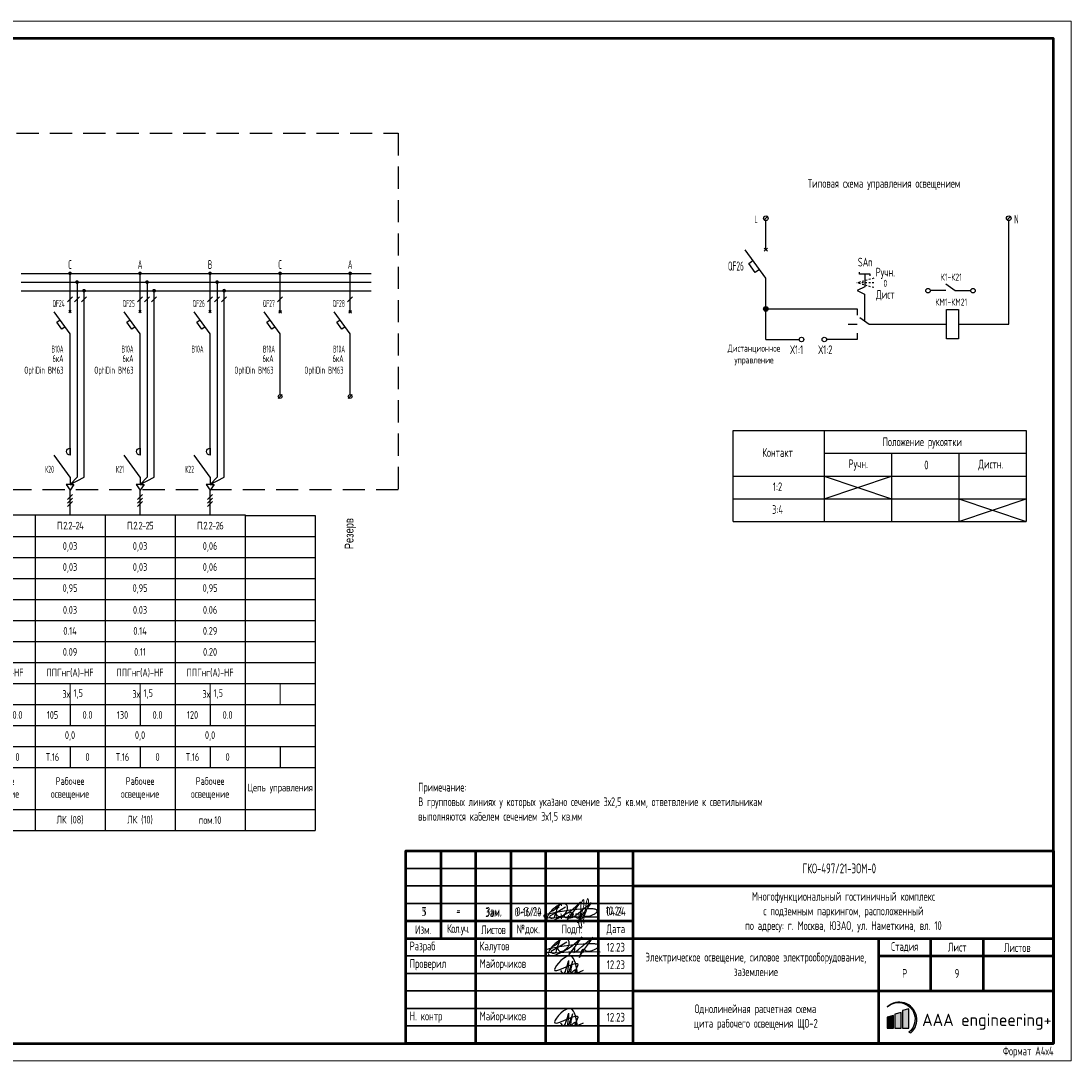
# Model space of a CAD drawing. Header units: millimetres. Extents: x -101899 to 582947, y -77476 to 345289.
# Tile 19 of 100: x 143318 to 173306, y -11013 to 18687. Entities that reach past the tile are written whole.
import ezdxf
from ezdxf.enums import TextEntityAlignment as Align

# ---------------------------------------------------------------- set-up
doc = ezdxf.new("R2010")
doc.units = ezdxf.units.MM
doc.linetypes.add('Пунктир', pattern=[100, 50, -50])
doc.linetypes.add('штриховая2', pattern=[9.525, 6.35, -3.175])
doc.layers.get('Defpoints').update_dxf_attribs({"color": 253})
for name, color, linetype, lineweight in [('$_ЭОМ_Текст', 7, 'Continuous', 9), ('текст', 7, 'Continuous', 20), ('ФОРМАТ', 7, 'Continuous', 18)]:
    doc.layers.add(name, color=color, linetype=linetype, lineweight=lineweight)
doc.layers.add('A-____-NOTE-TEXT', color=5, linetype='Continuous', lineweight=5, true_color=0x0000ff)
doc.layers.add('pecat', color=7, linetype='Continuous')
doc.styles.add('$_Electrical_gost', font='cs_gost2304.shx', dxfattribs={"width": 0.8})
doc.styles.add('1-125', font='Fokad_u.shx', dxfattribs={"width": 0.8, "height": 250})
doc.styles.add('Electrical_gost', font='cs_gost2304.shx', dxfattribs={"height": 250})
doc.styles.add('ЕСКД', font='cs_gost2304.shx', dxfattribs={"oblique": 15, "height": 2.5})
doc.styles.add('ЭН', font='GOST_Common.ttf')

# ---------------------------------------------------------------- blocks, each defined once
blk = doc.blocks.new('А.Майорчиков')
at = {"layer": 'pecat', "color": 0, "linetype": 'ByBlock', "lineweight": -2}
for points in [[(9.15, 0.19), (6.53, 5.2), (2.48, 0.9), (9.34, 2.54), (8.41, 0.28), (10.98, 0.93)], [(4.13, 0.87), (4.88, 0.03), (6.46, 3.37), (6.66, 3.84)], [(7.72, 3.61), (6.35, 0.21), (6.57, 3.01), (6.66, 3.84)], [(7.72, 3.61), (7.56, 0.35), (8.6, 1.07), (9.07, 0.08), (9.15, 0.19)]]:
    blk.add_spline(points, degree=3, dxfattribs=at)
blk = doc.blocks.new('Штамп 3')
at = {"true_color": 0x504d51}
h = blk.add_hatch(color=251, dxfattribs=at)
h.dxf.hatch_style = 1
h.paths.add_polyline_path([(137.54, 10.47, -1.033512), (143.66, 3.22), (144.25, 3.04, 1.014927)])
at = {"true_color": 0x139b48}
h = blk.add_hatch(color=114, dxfattribs=at)
h.dxf.hatch_style = 1
h.paths.add_polyline_path([(143.68, 9.85), (141.83, 9.38), (141.83, 4.41), (143.68, 4.41)])
at = {"true_color": 0x504d51}
h = blk.add_hatch(color=251, dxfattribs=at)
h.dxf.hatch_style = 1
h.paths.add_polyline_path([(139.35, 8.01), (137.5, 7.53), (137.5, 4.41), (139.35, 4.41)])
at = {"true_color": 0x4b2401}
h = blk.add_hatch(color=38, dxfattribs=at)
h.dxf.hatch_style = 1
h.paths.add_polyline_path([(141.51, 8.85), (139.66, 8.38), (139.66, 4.41), (141.51, 4.41)])
at = {"linetype": 'ByBlock', "lineweight": 25}
blk.add_line((135, 0), (135, 0), dxfattribs=at)
at = {"color": 5, "ltscale": 100}
for points in [[(43.28, 27.38, 0.103904), (43.61, 26.69, 0.235071), (44.38, 26.28, 0.161521), (45.57, 26.81, 0.128808), (46.54, 27.99, 0.085182), (46.66, 28.82, 0.175378), (46.38, 29.61, 0.191596), (45.16, 29.94, 0.119018), (43.97, 29.48, 0.027118), (42.7, 28.54, 0.092445), (41.23, 26.84, 0.062634), (40.74, 25.89, 0.335684), (40.97, 25.21, 0.174698), (42.44, 25.15), (44.15, 25.89, 0.034647), (46.69, 27.31), (47.64, 28), (48.92, 29.08), (50.31, 30.49), (47.42, 26.46), (46.54, 25.39), (48.03, 27.11, -0.763325), (48.26, 27.01, -0.065177), (48.21, 26.72), (48.01, 26.02, 0.052351), (49.3, 26.83), (50.32, 27.69, 0.026697), (51.22, 28.47), (52.49, 29.48), (53.41, 30.32), (52.14, 28.45), (50.92, 26.96), (50.06, 25.73), (49.59, 24.51), (50.42, 26.7, -0.553862), (51.03, 26.84, 0.092612), (51.49, 26.49, 0.087518), (52.39, 26.36, 0.069253), (53.77, 26.75), (54.45, 27.11, 0.092964), (55.08, 27.61, 0.484334), (54.76, 28.29, 0.050486), (53.71, 28.47, 0.039715), (52.14, 28.45), (49.26, 28.25), (47.98, 28.16), (43.93, 27.58), (40.97, 26.99), (40.04, 26.73, 0.32462), (39.87, 26.35, 0.275801), (40.35, 26.05), (42.4, 25.92), (46.49, 26.17), (48.37, 26.19), (50.82, 26.22), (52.6, 26.25), (55.53, 26.2)], [(41.88, 27.72, 0.186939), (44.01, 29.4, 0.016559), (42.83, 26.04, -0.458633), (41.69, 25.89, -0.463695), (41.8, 26.56), (43.59, 27.58), (46.05, 29.06)]]:
    blk.add_lwpolyline(points, format="xyb", dxfattribs=at)
at = {"color": 251, "true_color": 0x504d51}
blk.add_lwpolyline([(137.54, 10.47, -1.033512), (143.66, 3.22), (144.25, 3.04, 1.014927), (137.54, 10.47)], format="xyb", dxfattribs=at)
at = {"color": 114, "true_color": 0x139b48}
blk.add_lwpolyline([(141.83, 4.41), (143.68, 4.41), (143.68, 9.85), (141.83, 9.38)], close=True, dxfattribs=at)
at = {"color": 251, "true_color": 0x504d51}
blk.add_lwpolyline([(137.5, 4.41), (139.35, 4.41), (139.35, 8.01), (137.5, 7.53)], close=True, dxfattribs=at)
at = {"color": 38, "true_color": 0x4b2401}
blk.add_lwpolyline([(139.66, 4.41), (141.51, 4.41), (141.51, 8.85), (139.66, 8.38)], close=True, dxfattribs=at)
at = {"layer": 'A-____-NOTE-TEXT'}
for points, knots in [([(44.53, 39.28), (44.49, 39.43), (44.4, 39.78), (44.11, 39.68), (43.84, 39.45), (43.63, 39.23), (43.58, 38.99), (43.67, 38.54), (43.83, 38.88), (43.61, 39.2), (43.45, 39.01), (43.3, 38.55), (43.18, 38.23), (43.08, 37.93), (43.03, 37.52), (42.98, 37.09), (42.91, 36.62), (42.96, 36.22), (43.17, 35.89), (43.48, 35.7), (43.74, 35.95), (43.88, 36.08)], [0, 0, 0, 0, 0.00156145, 0.00237391, 0.00318637, 0.00426225, 0.00533812, 0.00576408, 0.00720477, 0.00786618, 0.00889718, 0.00992817, 0.01103358, 0.01213898, 0.01353242, 0.01492586, 0.01652142, 0.01811698, 0.01894265, 0.01976832, 0.02164005, 0.02164005, 0.02164005, 0.02164005]), ([(48.75, 37.09), (48.7, 37.05), (48.57, 36.95), (48.63, 36.52), (48.59, 36.03), (49.14, 35.51), (49.57, 35.95), (49.51, 36.46), (49.47, 37.89), (49.46, 36.19), (49.63, 35.67), (49.68, 35.38), (49.27, 35.28), (50.23, 36.8), (50.37, 37.75), (50.97, 39.29), (50.92, 41.89), (49.94, 39.75), (50.01, 38.17), (49.88, 35.84), (50.17, 34.09), (50.27, 33.12), (49.99, 32.66), (49.36, 34.06), (49.38, 34.61), (49.34, 35.4), (50.05, 35.34), (50.78, 36.08), (51.39, 37.28), (51.82, 38.53), (52.18, 39.71), (52.33, 40.51), (51.91, 41.77), (51.4, 38.97), (51.25, 37.73), (50.74, 35.55), (50.86, 34.63), (50.91, 34.28)], [0, 0, 0, 0, 0.171393, 0.462094, 1.155737, 1.720369, 2.134476, 2.581555, 3.413728, 4.727463, 4.955197, 5.268252, 5.386123, 5.974734, 8.275816, 9.709852, 11.379458, 12.738559, 14.08585, 16.758326, 19.400492, 19.4584, 19.701898, 20.658885, 22.005926, 22.211787, 22.746414, 23.520346, 25.302356, 26.708962, 27.532365, 28.93512, 29.430518, 30.452004, 33.845551, 35.598043, 36.6598, 36.6598, 36.6598, 36.6598]), ([(44.33, 37.12), (44.34, 36.99), (44.39, 36.61), (44.46, 36.08), (44.5, 35.72), (44.52, 35.51), (44.45, 35.73), (44.39, 36.07), (44.41, 36.29), (44.58, 36.24), (44.82, 36.11), (45.03, 36.08), (45.22, 36.26), (45.35, 36.56), (45.44, 36.91), (45.38, 36.75), (45.33, 36.42), (45.33, 36.24), (45.46, 36.06), (45.66, 35.94), (45.87, 35.9), (46.09, 35.95), (46.27, 36.07), (46.39, 36.24), (46.45, 36.44), (46.49, 36.8), (46.47, 36.56), (46.49, 36.24), (46.53, 36.04), (46.62, 35.87), (46.81, 35.79), (47.06, 35.82), (47.27, 35.92), (47.4, 36.07), (47.48, 36.24), (47.53, 36.42), (47.56, 36.6), (47.58, 36.79), (47.57, 36.99), (47.51, 37.17), (47.4, 37.33), (47.22, 37.47), (47, 37.39), (46.85, 37.11), (46.88, 36.89), (46.89, 36.76)], [0, 0, 0, 0, 0.00129405, 0.00258809, 0.00323512, 0.00420565, 0.00547717, 0.00607914, 0.0066811, 0.00758406, 0.00823518, 0.00880474, 0.0093743, 0.01024675, 0.01089139, 0.01218066, 0.01264098, 0.01336454, 0.01415422, 0.01479727, 0.01544031, 0.01613694, 0.01683356, 0.01735602, 0.01787849, 0.01835135, 0.01966146, 0.0200997, 0.02060927, 0.02137362, 0.02213797, 0.02294275, 0.02354633, 0.0242984, 0.02484929, 0.02540017, 0.02595105, 0.02656826, 0.02718548, 0.0278027, 0.02841992, 0.02901094, 0.02976194, 0.0305756, 0.03182741, 0.03182741, 0.03182741, 0.03182741])]:
    blk.add_open_spline(points, degree=3, knots=knots, dxfattribs=at)
at = {"layer": 'ФОРМАТ', "lineweight": 50}
for p, q in [((10, 55), (10, 30)), ((20, 0), (20, 55)), ((30, 55), (30, 30)), ((40, 0), (40, 55)), ((55, 55), (55, 0)), ((65, 0), (65, 55)), ((65, 45), (185, 45)), ((0, 35), (65, 35)), ((0, 30), (185, 30)), ((135, 30), (135, 0)), ((150, 15), (150, 30)), ((164.88, 30), (164.88, 15)), ((135, 25), (185, 25)), ((65, 15), (185, 15))]:
    blk.add_line(p, q, dxfattribs=at)
at = {"layer": 'ФОРМАТ', "lineweight": 30}
for p, q in [((0, 50), (65, 50)), ((0, 45), (65, 45)), ((0, 40), (65, 40)), ((0, 25), (65, 25)), ((0, 20), (65, 20)), ((0, 15), (65, 15)), ((0, 10), (65, 10)), ((0, 5), (65, 5))]:
    blk.add_line(p, q, dxfattribs=at)
at = {"layer": 'ФОРМАТ', "lineweight": 15}
blk.add_line((150, 30), (135, 30), dxfattribs=at)
at = {"layer": 'ФОРМАТ', "lineweight": 50}
blk.add_lwpolyline([(185, 0), (0, 0), (0, 55), (185, 55)], close=True, dxfattribs=at)
at = {"color": 5, "ltscale": 100, "xscale": 0.96, "yscale": 0.96, "zscale": 0.96}
for p in [(40.23, 20), (40.23, 5)]:
    blk.add_blockref('А.Майорчиков', p, dxfattribs=at)
at = {"insert": (147.49, 8.5), "char_height": 3.5, "attachment_point": 1, "style": 'ЭН'}
blk.add_mtext('AAA engineering+', dxfattribs=at)
at = {"layer": 'текст', "char_height": 2.5, "style": '$_Electrical_gost'}
for s, insert, width, attachment_point in [('{\\H1.125x;ГКО-497/21-ЭОМ-0}', (113.3, 50), 34.3745, 4), ('Многофункциональный гостиничный комплекс\\Pс подземным паркингом, расположенный\\Pпо адресу: г. Москва, ЮЗАО, ул. Наметкина, вл. 10', (125, 37.5), 109.4637, 5), ('Зам.', (22.74, 37.41), 5.9535, 4), ('-', (14.48, 39.38), 2.8011, 1), ('{\\W0.7;0-16/10}', (31.1, 37.51), 7.9811, 4), ('Изм.', (5, 32.5), 10, 5), ('{\\T0.9;Кол.уч.}', (15, 32.5), 10, 5), ('{\\T0.9;Листов}', (25, 32.5), 10, 5), ('№док.', (35, 32.5), 10, 5), ('Подп.', (47.5, 32.5), 15, 5), ('Дата', (60, 32.5), 10, 5), (' Разраб', (0, 27.5), 20, 4), (' Калутов', (20, 27.5), 20, 4), ('{\\W0.9;12.23}', (60, 27.5), 10, 5), ('Стадия', (142.5, 27.5), 15, 5), ('Лист', (157.5, 27.5), 15, 5), ('Листов', (174.63, 27.37), 20, 5), (' Проверил', (0, 22.5), 20, 4), ('Электрическое освещение, силовое электрооборудование,\\Pзаземление', (100, 22.58), 70, 5), (' Майорчиков', (20, 22.5), 20, 4), ('{\\W0.9;12.23}', (60, 22.5), 10, 5), ('Р', (142.5, 20), 15, 5), (' Н. контр', (0, 7.5), 20, 4), (' Майорчиков', (20, 7.5), 20, 4), ('{\\W0.9;12.23}', (60, 7.5), 10, 5)]:
    blk.add_mtext(s, dxfattribs=dict(at, insert=insert, width=width, attachment_point=attachment_point))
at = {"layer": 'текст', "char_height": 2.5, "attachment_point": 1, "style": '$_Electrical_gost'}
for s, width, insert in [('\\pxsm1.5;10.24', 5.8481, (57.1, 39.14)), ('\\pxsm1.5;5', 2.5, (4.66, 38.96))]:
    blk.add_mtext_dynamic_manual_height_columns(s, width=width, gutter_width=1000, heights=[0], dxfattribs=dict(at, insert=insert))
blk = doc.blocks.new('*U46')
at = {"layer": 'ФОРМАТ'}
blk.add_lwpolyline([(0, 297), (840, 297), (840, 0), (0, 0)], close=True, dxfattribs=at)
at = {"layer": 'ФОРМАТ', "lineweight": 53}
blk.add_lwpolyline([(20, 5), (835, 5), (835, 292), (20, 292)], close=True, dxfattribs=at)
at = {"layer": 'ФОРМАТ', "lineweight": 15, "insert": (835, 2.5), "char_height": 2.5, "width": 42.3874, "attachment_point": 6, "style": '$_Electrical_gost'}
blk.add_mtext('Формат А4х4', dxfattribs=at)
blk = doc.blocks.new('*U355')
for points in [[(13.47, 68.99, 1), (14.53, 68.99, 1)], [(15.47, 66.49, 1), (16.53, 66.49, 1)], [(17.49, 64.04, 1), (18.55, 64.04, 1)]]:
    blk.add_hatch(color=256).paths.add_polyline_path(points)
at = {"ltscale": 400}
for p, q in [((0, 68.99), (20, 68.99)), ((0, 66.49), (20, 66.49)), ((0, 63.99), (20, 63.99))]:
    blk.add_line(p, q, dxfattribs=at)
for p, q in [((13.65, 57.67), (14.35, 58.38)), ((13.65, 58.38), (14.35, 57.67)), ((14, 31), (14, 38.3)), ((14, 17.1), (14, 31)), ((14, 10.8), (9.45, 17.08)), ((14, 0), (14, 7.11))]:
    blk.add_line(p, q)
for points in [[(14, 58.03), (14, 68.99)], [(16, 66.49), (16, 10.81), (14, 8.7), (18, 10.81), (18, 63.99)], [(13.29, 60.87), (14.71, 62.28)], [(15.29, 60.87), (16.71, 62.28)], [(17.29, 60.87), (18.71, 62.28)], [(14, 38.3), (14, 51.74), (9.45, 58.03)], [(12.58, 53.71), (11.65, 53.04), (10.24, 55.02), (11.15, 55.68)], [(14, 10.8), (14, 8.7)], [(14, 8.7), (12.87, 8.7), (14, 7.11)], [(14, 8.7), (15.13, 8.7), (14, 7.11)], [(13.29, 4.4), (14.71, 5.82)], [(13.29, 3.4), (14.71, 4.82)], [(13.29, 2.4), (14.71, 3.82)]]:
    blk.add_lwpolyline(points)
blk.add_lwpolyline([(14, 17.1, -0.998818), (14, 19.09), (14, 17.1)], format="xyb")
at = {"style": 'Electrical_gost', "width": 0.6, "flags": 8}
blk.add_attdef('ФАЗА', text='', height=2.5, dxfattribs=at).set_placement((14, 69.51), align=Align.BOTTOM_CENTER)
for tag, p in [('QF', (12.5, 60.39)), ('ХАРАКТЕРИСТИКА_И_ТОК', (12.14, 47.37)), ('ОТКЛЮЧАЮЩАЯ_СПОСОБНОСТЬ', (12.14, 43.87)), ('МАРКА', (12.14, 40.37)), ('НОМ_КОНТАКТОРА', (9.41, 13.04))]:
    blk.add_attdef(tag, text='', height=2, dxfattribs=at).set_placement(p, align=Align.MIDDLE_RIGHT)
blk = doc.blocks.new('*T304')
at = {"color": 0, "linetype": 'ByBlock', "lineweight": -2, "transparency": 16777216}
for p, q in [((0, 0), (2000, 0)), ((0, 0), (0, -9013)), ((2000, 0), (2000, -9013)), ((0, -613), (2000, -613)), ((0, -1213), (2000, -1213)), ((0, -1813), (2000, -1813)), ((0, -2413), (2000, -2413)), ((0, -3013), (2000, -3013)), ((0, -3613), (2000, -3613)), ((0, -4213), (2000, -4213)), ((0, -4813), (2000, -4813)), ((0, -5413), (2000, -5413)), ((1000, -5413), (1000, -6013)), ((0, -6013), (2000, -6013)), ((0, -6613), (2000, -6613)), ((1000, -6613), (1000, -7213)), ((0, -7213), (2000, -7213)), ((0, -8413), (2000, -8413)), ((0, -9013), (2000, -9013))]:
    blk.add_line(p, q, dxfattribs=at)
at = {"layer": 'Defpoints', "color": 8, "linetype": 'ByBlock', "lineweight": 0, "transparency": 16777216}
blk.add_line((1000, -4813), (1000, -5413), dxfattribs=at)
at = {"color": 0, "transparency": 16777216, "char_height": 220, "style": '$_Electrical_gost'}
for s, insert, width, attachment_point in [('{\\W1;\\T0.75;П.2.2-23}', (1000, -306), 2000, 5), ('0,03', (1000, -913), 1900, 5), ('0,03', (1000, -1513), 1900, 5), ('0,95', (1000, -2113), 1999, 5), ('0.03', (1000, -2713), 1999, 5), ('0.14', (1000, -3313), 1999, 5), ('0.08', (1000, -3913), 1999, 5), ('ППГнг(А)-HF', (1000, -4513), 1900, 5), ('3х', (999, -5113), 998, 6), ('1,5', (1100, -5113), 800, 4), ('95', (500, -5713), 999, 5), ('0.0', (1500, -5713), 999, 5), ('0,0', (1000, -6313), 1999, 5), ('Т.16', (500, -6913), 999, 5), ('0', (1500, -6913), 999, 5), ('Рабочее\\Pосвещение', (1000, -7813), 1900, 5), ('ЛК (06)', (1000, -8713), 1900, 5)]:
    blk.add_mtext(s, dxfattribs=dict(at, insert=insert, width=width, attachment_point=attachment_point))
blk = doc.blocks.new('*T305')
at = {"color": 0, "linetype": 'ByBlock', "lineweight": -2, "transparency": 16777216}
for p, q in [((0, 0), (2000, 0)), ((0, 0), (0, -9013)), ((2000, 0), (2000, -9013)), ((0, -613), (2000, -613)), ((0, -1213), (2000, -1213)), ((0, -1813), (2000, -1813)), ((0, -2413), (2000, -2413)), ((0, -3013), (2000, -3013)), ((0, -3613), (2000, -3613)), ((0, -4213), (2000, -4213)), ((0, -4813), (2000, -4813)), ((0, -5413), (2000, -5413)), ((1000, -5413), (1000, -6013)), ((0, -6013), (2000, -6013)), ((0, -6613), (2000, -6613)), ((1000, -6613), (1000, -7213)), ((0, -7213), (2000, -7213)), ((0, -8413), (2000, -8413)), ((0, -9013), (2000, -9013))]:
    blk.add_line(p, q, dxfattribs=at)
at = {"layer": 'Defpoints', "color": 8, "linetype": 'ByBlock', "lineweight": 0, "transparency": 16777216}
blk.add_line((1000, -4813), (1000, -5413), dxfattribs=at)
at = {"color": 0, "transparency": 16777216, "char_height": 220, "style": '$_Electrical_gost'}
for s, insert, width, attachment_point in [('{\\W1;\\T0.75;П.2.2-24}', (1000, -306), 2000, 5), ('0,03', (1000, -913), 1900, 5), ('0,03', (1000, -1513), 1900, 5), ('0,95', (1000, -2113), 1999, 5), ('0.03', (1000, -2713), 1999, 5), ('0.14', (1000, -3313), 1999, 5), ('0.09', (1000, -3913), 1999, 5), ('ППГнг(А)-HF', (1000, -4513), 1900, 5), ('3х', (999, -5113), 998, 6), ('1,5', (1100, -5113), 800, 4), ('105', (500, -5713), 999, 5), ('0.0', (1500, -5713), 999, 5), ('0,0', (1000, -6313), 1999, 5), ('Т.16', (500, -6913), 999, 5), ('0', (1500, -6913), 999, 5), ('Рабочее\\Pосвещение', (1000, -7813), 1900, 5), ('ЛК (08)', (1000, -8713), 1900, 5)]:
    blk.add_mtext(s, dxfattribs=dict(at, insert=insert, width=width, attachment_point=attachment_point))
blk = doc.blocks.new('*T306')
at = {"color": 0, "linetype": 'ByBlock', "lineweight": -2, "transparency": 16777216}
for p, q in [((0, 0), (2000, 0)), ((0, 0), (0, -9013)), ((2000, 0), (2000, -9013)), ((0, -613), (2000, -613)), ((0, -1213), (2000, -1213)), ((0, -1813), (2000, -1813)), ((0, -2413), (2000, -2413)), ((0, -3013), (2000, -3013)), ((0, -3613), (2000, -3613)), ((0, -4213), (2000, -4213)), ((0, -4813), (2000, -4813)), ((0, -5413), (2000, -5413)), ((1000, -5413), (1000, -6013)), ((0, -6013), (2000, -6013)), ((0, -6613), (2000, -6613)), ((1000, -6613), (1000, -7213)), ((0, -7213), (2000, -7213)), ((0, -8413), (2000, -8413)), ((0, -9013), (2000, -9013))]:
    blk.add_line(p, q, dxfattribs=at)
at = {"layer": 'Defpoints', "color": 8, "linetype": 'ByBlock', "lineweight": 0, "transparency": 16777216}
blk.add_line((1000, -4813), (1000, -5413), dxfattribs=at)
at = {"color": 0, "transparency": 16777216, "char_height": 220, "style": '$_Electrical_gost'}
for s, insert, width, attachment_point in [('{\\W1;\\T0.75;П.2.2-25}', (1000, -306), 2000, 5), ('0,03', (1000, -913), 1900, 5), ('0,03', (1000, -1513), 1900, 5), ('0,95', (1000, -2113), 1999, 5), ('0.03', (1000, -2713), 1999, 5), ('0.14', (1000, -3313), 1999, 5), ('0.11', (1000, -3913), 1999, 5), ('ППГнг(А)-HF', (1000, -4513), 1900, 5), ('3х', (999, -5113), 998, 6), ('1,5', (1100, -5113), 800, 4), ('130', (500, -5713), 999, 5), ('0.0', (1500, -5713), 999, 5), ('0,0', (1000, -6313), 1999, 5), ('Т.16', (500, -6913), 999, 5), ('0', (1500, -6913), 999, 5), ('Рабочее\\Pосвещение', (1000, -7813), 1900, 5), ('ЛК (10)', (1000, -8713), 1900, 5)]:
    blk.add_mtext(s, dxfattribs=dict(at, insert=insert, width=width, attachment_point=attachment_point))
blk = doc.blocks.new('*T353')
at = {"color": 0, "linetype": 'ByBlock', "lineweight": -2, "transparency": 16777216}
for p, q in [((0, 0), (2000, 0)), ((0, 0), (0, -9000)), ((2000, 0), (2000, -9000)), ((0, -600), (2000, -600)), ((0, -1200), (2000, -1200)), ((0, -1800), (2000, -1800)), ((0, -2400), (2000, -2400)), ((0, -3000), (2000, -3000)), ((0, -3600), (2000, -3600)), ((0, -4200), (2000, -4200)), ((0, -4800), (2000, -4800)), ((0, -5400), (2000, -5400)), ((0, -6000), (2000, -6000)), ((0, -6600), (2000, -6600)), ((1000, -6600), (1000, -7200)), ((0, -7200), (2000, -7200)), ((0, -8400), (2000, -8400)), ((0, -9000), (2000, -9000))]:
    blk.add_line(p, q, dxfattribs=at)
at = {"layer": 'Defpoints', "color": 8, "linetype": 'ByBlock', "lineweight": 0, "transparency": 16777216}
blk.add_line((1000, -4800), (1000, -5400), dxfattribs=at)
at = {"color": 0, "transparency": 16777216, "insert": (1000, -7800), "char_height": 220, "width": 1900, "attachment_point": 5, "style": '$_Electrical_gost'}
blk.add_mtext('Цепь управления', dxfattribs=at)
blk = doc.blocks.new('*T356')
at = {"color": 0, "linetype": 'ByBlock', "lineweight": -2, "transparency": 16777216}
for p, q in [((0, 0), (2000, 0)), ((0, 0), (0, -9013)), ((2000, 0), (2000, -9013)), ((0, -613), (2000, -613)), ((0, -1213), (2000, -1213)), ((0, -1813), (2000, -1813)), ((0, -2413), (2000, -2413)), ((0, -3013), (2000, -3013)), ((0, -3613), (2000, -3613)), ((0, -4213), (2000, -4213)), ((0, -4813), (2000, -4813)), ((0, -5413), (2000, -5413)), ((1000, -5413), (1000, -6013)), ((0, -6013), (2000, -6013)), ((0, -6613), (2000, -6613)), ((1000, -6613), (1000, -7213)), ((0, -7213), (2000, -7213)), ((0, -8413), (2000, -8413)), ((0, -9013), (2000, -9013))]:
    blk.add_line(p, q, dxfattribs=at)
at = {"layer": 'Defpoints', "color": 8, "linetype": 'ByBlock', "lineweight": 0, "transparency": 16777216}
blk.add_line((1000, -4813), (1000, -5413), dxfattribs=at)
at = {"color": 0, "transparency": 16777216, "char_height": 220, "style": '$_Electrical_gost'}
for s, insert, width, attachment_point in [('{\\W1;\\T0.75;П.2.2-26}', (1000, -306), 2000, 5), ('0,06', (1000, -913), 1900, 5), ('0,06', (1000, -1513), 1900, 5), ('0,95', (1000, -2113), 1999, 5), ('0.06', (1000, -2713), 1999, 5), ('0.29', (1000, -3313), 1999, 5), ('0.20', (1000, -3913), 1999, 5), ('ППГнг(А)-HF', (1000, -4513), 1900, 5), ('3х', (999, -5113), 998, 6), ('1,5', (1100, -5113), 800, 4), ('120', (500, -5713), 999, 5), ('0.0', (1500, -5713), 999, 5), ('0,0', (1000, -6313), 1999, 5), ('Т.16', (500, -6913), 999, 5), ('0', (1500, -6913), 999, 5), ('Рабочее\\Pосвещение', (1000, -7813), 1900, 5), ('пом.10', (1000, -8713), 1900, 5)]:
    blk.add_mtext(s, dxfattribs=dict(at, insert=insert, width=width, attachment_point=attachment_point))

msp = doc.modelspace()

# ---------------------------------------------------------------- hatches: boundary and pattern name
for points in [[(150665.4, 11480.3, 1), (150771.2, 11480.3, 1)], [(152665.4, 11480.3, 1), (152771.2, 11480.3, 1)]]:
    msp.add_hatch(color=256).paths.add_polyline_path(points)
h = msp.add_hatch(color=256)
h.dxf.hatch_style = 1
h.paths.add_polyline_path([(164525.3, 10465.3, 1), (164655.3, 10465.3, 1)])

# ---------------------------------------------------------------- linework, layer by layer
for p, q in [((164544.3, 12110.4), (164636.3, 12202.3)), ((164544.3, 12202.3), (164636.3, 12110.4)), ((150682.9, 10349.1), (150753.7, 10419.8)), ((150682.9, 10419.8), (150753.7, 10349.1)), ((152682.9, 10349.1), (152753.7, 10419.8)), ((152682.9, 10419.8), (152753.7, 10349.1)), ((150718.3, 8020), (150718.3, 8411.5)), ((152718.3, 8020), (152718.3, 8411.5))]:
    msp.add_line(p, q)
at = {"ltscale": 400}
for p, q in [((145318.3, 11480.3), (147318.3, 11480.3)), ((149318.3, 11480.3), (151318.3, 11480.3)), ((151318.3, 11480.3), (153318.3, 11480.3)), ((145318.3, 11230.3), (147318.3, 11230.3)), ((149318.3, 11230.3), (151318.3, 11230.3)), ((151318.3, 11230.3), (153318.3, 11230.3)), ((145318.3, 10980.3), (147318.3, 10980.3)), ((149318.3, 10980.3), (151318.3, 10980.3)), ((151318.3, 10980.3), (153318.3, 10980.3))]:
    msp.add_line(p, q, dxfattribs=at)
at = {"linetype": 'штриховая2', "ltscale": 100}
msp.add_lwpolyline([(92707.1, 15480.3), (154094.6, 15480.3), (154094.6, 5299.5), (92707.1, 5299.5)], close=True, dxfattribs=at)
for points in [[(164648.5, 13112.1), (164532.1, 12995.8)], [(164590.3, 12156.3), (164590.3, 12988.9)], [(171585.7, 13112.1), (171469.4, 12995.8)], [(171527.6, 10028.4), (171527.6, 12988.9)], [(164590.3, 10530.3), (164590.3, 11339.1), (163998.4, 12156.3)], [(164405.3, 11594.4), (164284.7, 11508.3), (164101.4, 11764.8), (164219.9, 11850.6)], [(150718.3, 10384.5), (150718.3, 11480.3)], [(152718.3, 10384.5), (152718.3, 11480.3)], [(167413.9, 11459.7), (167413.9, 11097.2), (167202.4, 10995), (167410.6, 10883.9), (167410.6, 10123.2)], [(167566.8, 11408.7), (167566.8, 11459.7), (167261, 11459.7), (167261, 11511.7)], [(169734.9, 11178.1), (169996.4, 10986.4), (170441.9, 10986.4)], [(150647.6, 10668.4), (150789, 10809.8)], [(152647.6, 10668.4), (152789, 10809.8)], [(169734.9, 10986.4), (169289.4, 10986.4)], [(150718.3, 8411.5), (150718.3, 9755.8), (150263, 10384.5)], [(152718.3, 8411.5), (152718.3, 9755.8), (152263, 10384.5)], [(164590.3, 9591.5), (164590.3, 10400.3)], [(164655.3, 10465.3), (167202.5, 10465.3)], [(167202.5, 10465.3), (167202.5, 10284.8)], [(167278.4, 10220.1), (167540, 10028.4), (169751.8, 10028.4)], [(150576, 9952.3), (150483.3, 9886), (150342.3, 10083.3), (150433.3, 10149.3)], [(152576, 9952.3), (152483.3, 9886), (152342.3, 10083.3), (152433.3, 10149.3)], [(166943.1, 10028.4), (167202.5, 10028.4)], [(170094.6, 10028.4), (171527.6, 10028.4)], [(167202.5, 9772), (167202.5, 9591.5)], [(164590.3, 9591.5), (165543.9, 9591.5)], [(167202.5, 9591.5), (166324.8, 9591.5)], [(150776.5, 8023.7), (150660.1, 7907.3)], [(152776.5, 8023.7), (152660.1, 7907.3)]]:
    msp.add_lwpolyline(points)
at = {"linetype": 'Пунктир'}
for points in [[(167679.3, 11342.2), (167193.8, 11207.1)], [(167679.2, 11207.1), (167193.8, 11207.1)], [(167679.3, 11072.1), (167193.8, 11207.1)]]:
    msp.add_lwpolyline(points, dxfattribs=at)
msp.add_lwpolyline([(169751.8, 10444), (170094.6, 10444), (170094.6, 9612.8), (169751.8, 9612.8)], close=True)
at = {"color": 5, "ltscale": 100}
for points in [[(158589.5, -6778.2, 0.103904), (158622.7, -6846.9, 0.2350713), (158700, -6887.4, 0.1615215), (158818.9, -6835, 0.1288083), (158915.5, -6717.3, 0.0851825), (158928.1, -6634.2, 0.1753776), (158899.9, -6554.9, 0.1915956), (158778.1, -6521.8, 0.1190184), (158658.5, -6568, 0.0271183), (158532.2, -6661.5, 0.0924447), (158384.8, -6832, 0.0626343), (158336.4, -6926.8, 0.3356843), (158359.3, -6994.6, 0.1746984), (158506.1, -7001.3), (158677.3, -6926.9, 0.0346471), (158931, -6785.1), (159026.2, -6715.8), (159153.7, -6607.4), (159293.2, -6466.5), (159003.9, -6870.3), (158915.6, -6976.5), (159064.4, -6804.8, -0.7633251), (159088, -6814.7, -0.0651771), (159082.7, -6844.2), (159062.9, -6914, 0.052351), (159192, -6832.6), (159294.1, -6747.3, 0.0266965), (159384.3, -6668.6), (159511, -6567.6), (159603.3, -6483.5), (159476.4, -6670.9), (159353.5, -6820.4), (159268.2, -6942.6), (159221.4, -7064.8), (159304.4, -6846.1, -0.5538621), (159364.7, -6831.5, 0.0926124), (159410.5, -6866.6, 0.0875177), (159500.6, -6879.5, 0.0692528), (159639.4, -6841.3), (159707.2, -6805.4, 0.092964), (159770.1, -6755.4, 0.4843344), (159738.3, -6687, 0.0504862), (159633.1, -6668.8, 0.0397149), (159476.4, -6670.9), (159188.2, -6690.9), (159059.7, -6699.9), (158655, -6757.8), (158359.2, -6816.8), (158266, -6843.2, 0.3246198), (158249.3, -6880.8, 0.2758008), (158296.6, -6911.3), (158501.5, -6923.5), (158910.7, -6899.4), (159099, -6896.9), (159343.8, -6893.6), (159521.9, -6891.3), (159815.3, -6896.2)], [(158449.7, -6743.6, 0.1869387), (158662.7, -6576, 0.0165586), (158545.3, -6912.2, -0.4586332), (158430.8, -6927.3, -0.4636946), (158442.1, -6859.9), (158620.7, -6758.2), (158867.2, -6610.3)]]:
    msp.add_lwpolyline(points, format="xyb", dxfattribs=at)
for centre, radius in [((164590.3, 13053.9), 65), ((171527.6, 13053.9), 65), ((169224.4, 10986.4), 65), ((170506.9, 10986.4), 65), ((164590.3, 10465.3), 65), ((165608.9, 9591.5), 65), ((166259.8, 9591.5), 65), ((150718.3, 7965.5), 54.5), ((152718.3, 7965.5), 54.5)]:
    msp.add_circle(centre, radius)
at = {"layer": 'ФОРМАТ', "lineweight": -3}
for p, q in [((166254, 5693.3), (168177.1, 5043.3)), ((166254, 5043.3), (168177.1, 5693.3)), ((170100.1, 5043.3), (172023.2, 4393.3)), ((170100.1, 4393.3), (172023.2, 5043.3))]:
    msp.add_line(p, q, dxfattribs=at)
for points in [[(163661.9, 4393.3), (163661.9, 6993.3), (172023.2, 6993.3), (172023.2, 4393.3)], [(166254, 6993.3), (166254, 4393.3)], [(166254, 6343.3), (172023.2, 6343.3)], [(168177.1, 6343.3), (168177.1, 4393.3)], [(170100.1, 6343.3), (170100.1, 4393.3)], [(163661.9, 5693.3), (172023.2, 5693.3)], [(163661.9, 5693.3), (172023.2, 5693.3)], [(163661.9, 5043.3), (172023.2, 5043.3)], [(163661.9, 4393.3), (172023.2, 4393.3)]]:
    msp.add_lwpolyline(points, dxfattribs=at)

# ---------------------------------------------------------------- block references
at = {"xscale": 100, "yscale": 100, "zscale": 100}
for name, p in [('*U46', (89305.9, -11012.8)), ('Штамп 3', (154305.8, -10512.8))]:
    msp.add_blockref(name, p, dxfattribs=at)
ref = msp.add_blockref('*U355', (143318.3, 4581.7), dxfattribs=dict(xscale=100, yscale=100, zscale=100))
ref.add_attrib('QF', 'QF24', dxfattribs={"height": 200, "style": 'Electrical_gost', "width": 0.6}).set_placement((144568.6, 10621.1), align=Align.MIDDLE_RIGHT)
ref.add_attrib('ХАРАКТЕРИСТИКА_И_ТОК', 'В10А', dxfattribs={"height": 200, "style": 'Electrical_gost', "width": 0.6}).set_placement((144531.8, 9318.7), align=Align.MIDDLE_RIGHT)
ref.add_attrib('НОМ_КОНТАКТОРА', 'К20', dxfattribs={"height": 200, "style": 'Electrical_gost', "width": 0.6}).set_placement((144259.3, 5885.5), align=Align.MIDDLE_RIGHT)
ref.add_attrib('ФАЗА', 'С', dxfattribs={"height": 250, "style": 'Electrical_gost', "width": 0.6}).set_placement((144718.3, 11532.7), align=Align.BOTTOM_CENTER)
ref = msp.add_blockref('*U355', (145318.1, 4581.7), dxfattribs=dict(xscale=100, yscale=100, zscale=100))
ref.add_attrib('QF', 'QF25', dxfattribs={"height": 200, "style": 'Electrical_gost', "width": 0.6}).set_placement((146568.4, 10621.1), align=Align.MIDDLE_RIGHT)
ref.add_attrib('ХАРАКТЕРИСТИКА_И_ТОК', 'В10А', dxfattribs={"height": 200, "style": 'Electrical_gost', "width": 0.6}).set_placement((146531.6, 9318.7), align=Align.MIDDLE_RIGHT)
ref.add_attrib('НОМ_КОНТАКТОРА', 'К21', dxfattribs={"height": 200, "style": 'Electrical_gost', "width": 0.6}).set_placement((146259.1, 5885.5), align=Align.MIDDLE_RIGHT)
ref.add_attrib('ФАЗА', 'А', dxfattribs={"height": 250, "style": 'Electrical_gost', "width": 0.6}).set_placement((146718.1, 11532.7), align=Align.BOTTOM_CENTER)
ref = msp.add_blockref('*U355', (147318.1, 4581.7), dxfattribs=dict(xscale=100, yscale=100, zscale=100))
ref.add_attrib('QF', 'QF26', dxfattribs={"height": 200, "style": 'Electrical_gost', "width": 0.6}).set_placement((148568.4, 10621.1), align=Align.MIDDLE_RIGHT)
ref.add_attrib('ХАРАКТЕРИСТИКА_И_ТОК', 'В10А', dxfattribs={"height": 200, "style": 'Electrical_gost', "width": 0.6}).set_placement((148531.6, 9318.7), align=Align.MIDDLE_RIGHT)
ref.add_attrib('НОМ_КОНТАКТОРА', 'К22', dxfattribs={"height": 200, "style": 'Electrical_gost', "width": 0.6}).set_placement((148259.1, 5885.5), align=Align.MIDDLE_RIGHT)
ref.add_attrib('ФАЗА', 'В', dxfattribs={"height": 250, "style": 'Electrical_gost', "width": 0.6}).set_placement((148718.1, 11532.7), align=Align.BOTTOM_CENTER)
for name, p in [('*T304', (141718.1, 4581.7)), ('*T305', (143718.1, 4581.7)), ('*T306', (145718.1, 4581.7)), ('*T356', (147718.1, 4581.7)), ('*T353', (149718.1, 4568.9))]:
    msp.add_blockref(name, p)

# ---------------------------------------------------------------- texts
at = {"layer": '$_ЭОМ_Текст', "insert": (152563.6, 3601.7), "char_height": 250, "attachment_point": 1, "rotation": 90, "style": '1-125'}
msp.add_mtext('Резерв', dxfattribs=at)
at = {"width": 0.6, "flags": 8}
for tag, text, height, style, p in [('L', 'QF1', 200, '$_Electrical_gost', (164353, 13026.4)), ('QF26', 'QF1', 260, 'Electrical_gost', (163963, 11689.1)), ('QF27', 'QF1', 200, 'Electrical_gost', (150568.6, 10621.1)), ('QF28', 'QF1', 200, 'Electrical_gost', (152568.6, 10621.1)), ('В10А', 'C16А', 200, 'Electrical_gost', (150572, 9318.7)), ('В10А', 'C16А', 200, 'Electrical_gost', (152572, 9318.7))]:
    msp.add_attdef(tag, text=text, height=height, dxfattribs=dict(at, style=style)).set_placement(p, align=Align.MIDDLE_RIGHT)
at = {"style": 'Electrical_gost', "width": 0.6, "flags": 8}
for tag, p in [('С', (150718.3, 11532.7)), ('А', (152718.3, 11532.7))]:
    msp.add_attdef(tag, text='A', height=250, dxfattribs=at).set_placement(p, align=Align.BOTTOM_CENTER)
at = {"layer": 'текст'}
for s, insert, char_height, width, attachment_point, style in [('{\\W0.7;6кА\\POptiDin ВМ63}', (144530.8, 8851.9), 200, 1122.58, 6, '$_Electrical_gost'), ('{\\W0.7;6кА\\POptiDin ВМ63}', (146530.6, 8851.9), 200, 1122.58, 6, '$_Electrical_gost'), ('{\\W0.7;6кА\\POptiDin ВМ63}', (150530.8, 8851.9), 200, 1122.58, 6, '$_Electrical_gost'), ('{\\W0.7;6кА\\POptiDin ВМ63}', (152530.8, 8851.9), 200, 1122.58, 6, '$_Electrical_gost'), ('{\\W0.7;Примечание:\\PВ групповых линиях у которых указано сечение 3х2,5 кв.мм, ответвление к светильникам выполняются кабелем сечением 3х1,5 кв.мм}', (154663.5, -3637.8), 250, 8913.567, 4, '$_Electrical_gost'), ('Зам.', (156595.6, -6739.8), 250, 455.157, 4, '$_Electrical_gost'), ('{\\W0.7;0-3/24}', (157465.7, -6738.8), 250, 732.11, 4, '$_Electrical_gost'), ('-', (155747.7, -6620.1), 250, 250, 1, '$_Electrical_gost'), ('9', (170049.6, -8512.8), 250, 1487.511, 5, '$_Electrical_gost'), ('\\A1;{\\Q0;\\W0.8;Однолинейная расчетная схема\\Pщита рабочего освещения ЩО-2}', (164294.3, -9762.8), 250, 6693.487, 5, 'ЕСКД')]:
    msp.add_mtext(s, dxfattribs=dict(at, insert=insert, char_height=char_height, width=width, attachment_point=attachment_point, style=style))
at = {"layer": 'текст', "char_height": 250, "attachment_point": 1, "style": '$_Electrical_gost'}
for s, width, insert in [('\\pxsm1.5;3', 250, (154760.2, -6617.1)), ('\\pxsm1.5;04.24', 689.829, (160033, -6617.1))]:
    msp.add_mtext_dynamic_manual_height_columns(s, width=width, gutter_width=1000, heights=[0], dxfattribs=dict(at, insert=insert))
at = {"layer": 'ФОРМАТ', "lineweight": -3, "attachment_point": 5, "style": '$_Electrical_gost'}
for s, insert, char_height, width in [('Типовая схема управления освещением ', (167966.2, 14016), 250, 5194.325), ('SАn', (167430.5, 11800.7), 250, 3590.11), ('Ручн.', (168003.2, 11479.8), 250, 3590.11), ('К1-К21', (169885.3, 11373.6), 200, 787.543), ('0', (168003.2, 11196.9), 200, 2748.96), ('{\\Q0;\\W0.8;Дист}', (168003.2, 10854.1), 250, 3590.11), ('КМ1-КМ21', (169885.3, 10659.9), 200, 787.543), ('Дистанционное\\Pуправление', (164252.7, 9148), 200, 2748.96), ('Х1:1', (165470.5, 9298.8), 250, 3590.11), ('{\\Q0;\\W0.8;Х1:2}', (166291.9, 9298.8), 250, 3590.11), ('Положение рукоятки', (169057.7, 6636.7), 250, 3590.11), ('Контакт', (164925.5, 6363.8), 250, 3590.11), ('Ручн.', (167228.5, 6007.2), 250, 3590.11), ('0', (169174.9, 6007.2), 250, 3590.11), ('Дистн.', (171019.3, 6007.2), 250, 3590.11), ('1:2', (164925.5, 5385.8), 250, 3590.11), ('3:4', (164925.5, 4735.8), 250, 3590.11)]:
    msp.add_mtext(s, dxfattribs=dict(at, insert=insert, char_height=char_height, width=width))
at = {"layer": 'ФОРМАТ', "lineweight": -3, "style": '$_Electrical_gost', "width": 0.6, "flags": 8}
msp.add_attdef('N', text='QF1', height=250, dxfattribs=at).set_placement((171810.6, 13026.4), align=Align.MIDDLE_RIGHT)

doc.saveas('drawing.dxf')
